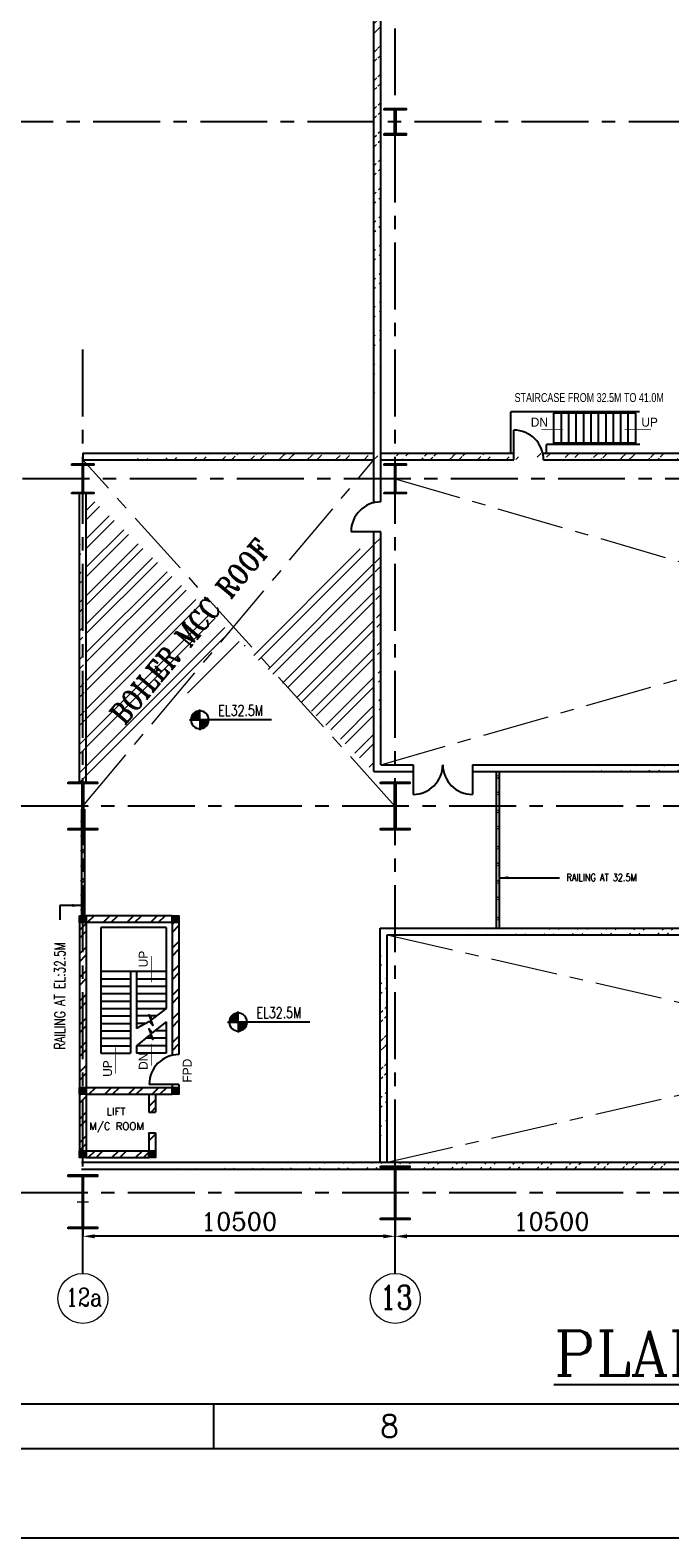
# Model space of a CAD drawing. Header units: inches. Extents: x 0 to 1544102, y -287698 to 23144100.
# Tile 5 of 54: x 149824 to 171330, y -287698 to -237023. Entities that reach past the tile are written whole.
import ezdxf
from ezdxf.enums import TextEntityAlignment as Align

# ---------------------------------------------------------------- set-up
doc = ezdxf.new("R2010")
doc.units = ezdxf.units.IN
doc.header["$LTSCALE"] = 1800
doc.header["$MEASUREMENT"] = 0
doc.linetypes.add('CENTER', pattern=[2, 1.25, -0.25, 0.25, -0.25])
doc.layers.get('0').update_dxf_attribs({"color": 253, "lineweight": 9})
doc.layers.add('CEN', color=2, linetype='CENTER', lineweight=15)
for name, color, linetype in [('COL', 1, 'Continuous'), ('DIM', 4, 'Continuous'), ('FORMAT', 9, 'Continuous'), ('GRID', 251, 'CENTER'), ('STAIR', 2, 'Continuous'), ('STEEL', 231, 'Continuous'), ('TEXT', 3, 'Continuous'), ('WALL', 6, 'Continuous')]:
    doc.layers.add(name, color=color, linetype=linetype)
doc.styles.add('HTX11', font='O8111901')
doc.styles.add('ROMANC', font='ROMANC.SHX')
doc.styles.add('ROMANS', font='romans.shx')
doc.styles.add('ROMANT', font='romant')
doc.linetypes.add('FENCELINE1', pattern='A,0.25,-0.1,[133,ltypeshp.shx,S=0.1,R=0,X=-0.1,Y=0],-0.1,1', length=1.45)
doc.dimstyles.new('K2', dxfattribs={"dimtxt": 600, "dimasz": 400, "dimexe": 200, "dimexo": 200, "dimgap": 200, "dimtad": 1, "dimdec": 0, "dimzin": 0, "dimdsep": 46, "dimtxsty": 'ROMANC', "dimcen": 0.09, "dimclrd": 256, "dimclrt": 4, "dimadec": 0, "dimazin": 0, "dimtfac": 1, "dimtdec": 0, "dimtofl": 0, "dimtmove": 1, "dimatfit": 3, "dimfxl": 0.18, "dimtolj": 1, "dimtzin": 0, "dimarcsym": 0})
doc.dimstyles.new('USER175', dxfattribs={"dimscale": 175, "dimtxt": 2, "dimasz": 1.75, "dimexe": 0, "dimexo": 0, "dimgap": 0.5, "dimtad": 1, "dimdec": 0, "dimzin": 0, "dimdsep": 46, "dimtxsty": 'ROMANS', "dimcen": 0, "dimclrd": 4, "dimclre": 4, "dimclrt": 4, "dimadec": 0, "dimazin": 0, "dimtfac": 0.09, "dimtdec": 0, "dimtix": 1, "dimtofl": 0, "dimtmove": 0, "dimatfit": 3, "dimfxl": 1, "dimtolj": 1, "dimtzin": 0, "dimarcsym": 0})
pattern_1 = [(45, (-320647.8, -240592.44), (-477.2971, 477.2971), []), (45, (-320329.6, -240592.44), (-477.2971, 477.2971), [])]
pattern_2 = [(45, (-320647.8, -241592.44), (-477.2971, 477.2971), []), (45, (-320329.6, -241592.44), (-477.2971, 477.2971), [])]
pattern_3 = [(225, (151245.967, -277906.247), (22.09709, -22.09709), [])]
pattern_4 = [(45, (148349.2, -272789.85), (-397.75, 397.75), []), (45, (148614.34, -272789.85), (-397.75, 397.75), [])]
pattern_5 = [(225, (148130.967, -277906.247), (22.09709, -22.09709), [])]
pattern_6 = [(45, (-240826.06, -362048.9), (-397.7476, 397.7476), []), (45, (-240560.9, -362048.9), (-397.7476, 397.7476), [])]

# ---------------------------------------------------------------- blocks, each defined once
blk = doc.blocks.new('SHEET_A0')
at = {"layer": 'FORMAT'}
for p, q in [((24, 18), (1076, 18)), ((624, 12), (624, 18)), ((12, 12), (1177, 12))]:
    blk.add_line(p, q, dxfattribs=at)
blk.add_lwpolyline([(1189, 841), (0, 841), (0, 0), (1189, 0)], close=True, dxfattribs=at)
at = {"layer": 'FORMAT', "style": 'ROMANS'}
blk.add_text('8', height=3, dxfattribs=at).set_placement((646.34, 13.53))
at = {"layer": 'FORMAT', "color": 3, "flags": 13}
for tag, height, rotation, style, p in [('DRGNO', 3.5, 180, 'ROMANT', (99.42, 824.44)), ('FILE_PATH', 2, 90, 'ROMANS', (18.35, 51.64))]:
    blk.add_attdef(tag, text='', height=height, rotation=rotation, dxfattribs=dict(at, style=style)).set_placement(p, align=Align.MIDDLE_LEFT)
for tag, height, style, p in [('DRN', 2, 'ROMANS', (1122.62, 62.51)), ('DESIGN', 2, 'ROMANS', (1122.62, 58.59)), ('CHD', 2, 'ROMANS', (1122.62, 54.43)), ('APPD', 2, 'ROMANS', (1122.62, 50.27)), ('SCALE', 2, 'ROMANS', (1088.44, 28.38)), ('DRGNO', 3.5, 'ROMANT', (1105.05, 23))]:
    blk.add_attdef(tag, text='', height=height, dxfattribs=dict(at, style=style)).set_placement(p, align=Align.MIDDLE_LEFT)
at = {"layer": 'FORMAT', "color": 3, "style": 'ROMANS', "width": 0.8, "flags": 13}
for p in [(1162.9, 62.51), (1162.9, 58.35), (1162.9, 54.19), (1162.9, 50.16)]:
    blk.add_attdef('DATE', text='', height=2, dxfattribs=at).set_placement(p, align=Align.MIDDLE_LEFT)
at = {"layer": 'FORMAT', "color": 3, "style": 'ROMANS', "flags": 13}
for tag, p in [('1', (1119.96, 13.98)), ('REV', (1156.97, 13.98))]:
    blk.add_attdef(tag, p, '', height=2, dxfattribs=at)
blk = doc.blocks.new('*D436')
at = {"layer": 'DIM', "color": 0, "lineweight": -2, "transparency": 16777216}
for p, q in [((162096, -276971), (162096, -277563)), ((172596, -277081), (172596, -277563))]:
    blk.add_line(p, q, dxfattribs=at)
at = {"layer": 'DIM', "lineweight": -2, "transparency": 16777216}
blk.add_line((172196, -277563), (162496, -277563), dxfattribs=at)
at = {"layer": 'DIM', "transparency": 16777216}
for points in [[(162496, -277496), (162496, -277629), (162096, -277563)], [(172196, -277496), (172196, -277629), (172596, -277563)]]:
    blk.add_solid(points, dxfattribs=at)
at = {"layer": 'DIM', "color": 4, "transparency": 16777216, "insert": (167346, -277063), "char_height": 600, "attachment_point": 5, "style": 'ROMANC'}
blk.add_mtext('\\A1;10500', dxfattribs=at)
blk = doc.blocks.new('C-ROW COLUMN')
at = {"layer": 'COL'}
h = blk.add_hatch(dxfattribs=at)
h.set_pattern_fill('ANSI31', color=256, scale=200, style=0)
h.set_pattern_definition([(45, (-1315.907, -6.545), (-17.6776695, 17.6776695), [])])
h.paths.add_polyline_path([(77950, 120865), (76960, 120865), (76960, 120820), (77950, 120820)])
h.paths.add_polyline_path([(77478, 120820), (77433, 120820), (77433, 119310), (77478, 119310)])
h.paths.add_polyline_path([(77950, 119310), (76960, 119310), (76960, 119265), (77950, 119265)])
at = {"layer": 'CEN'}
for p, q in [((77455, 119265), (77455, 120865)), ((77264, 120065), (77647, 120065))]:
    blk.add_line(p, q, dxfattribs=at)
at = {"layer": 'COL'}
for points in [[(76960, 120865), (77950, 120865), (77950, 120820), (76960, 120820)], [(77433, 120820), (77478, 120820), (77478, 119310), (77433, 119310)], [(76960, 119310), (77950, 119310), (77950, 119265), (76960, 119265)]]:
    blk.add_lwpolyline(points, close=True, dxfattribs=at)
blk = doc.blocks.new('B-ROW COLUMN')
at = {"layer": 'COL'}
h = blk.add_hatch(dxfattribs=at)
h.set_pattern_fill('ANSI31', color=256, scale=200, style=0)
h.set_pattern_definition([(45, (155648.048, 63141.767), (-17.67767, 17.67767), [])])
h.paths.add_polyline_path([(171095, 85178), (172085, 85178), (172085, 85128), (171095, 85128)])
h.paths.add_polyline_path([(171574, 86878), (171606, 86878), (171606, 85178), (171574, 85178)])
h.paths.add_polyline_path([(171095, 86928), (172085, 86928), (172085, 86878), (171095, 86878)])
blk.add_line((171590, 85128), (171590, 86928))
at = {"layer": 'CEN'}
for p, q in [((171590, 85128), (171590, 86928)), ((171399, 86028), (171782, 86028))]:
    blk.add_line(p, q, dxfattribs=at)
at = {"layer": 'COL'}
for points in [[(171095, 86928), (172085, 86928), (172085, 86878), (171095, 86878)], [(171574, 86878), (171606, 86878), (171606, 85178), (171574, 85178)], [(171095, 85178), (172085, 85178), (172085, 85128), (171095, 85128)]]:
    blk.add_lwpolyline(points, close=True, dxfattribs=at)
blk = doc.blocks.new('D-ROW COLUMN')
at = {"layer": 'COL'}
h = blk.add_hatch(dxfattribs=at)
h.set_pattern_fill('ANSI31', color=256, scale=200, angle=180, style=0)
h.set_pattern_definition([(225, (-560004.63, -115195.517), (17.6776695, -17.6776695), [])])
h.paths.add_polyline_path([(370, 500), (0, 500), (0, 460), (14, 460), (370, 460)])
h.paths.add_polyline_path([(0, 500), (-370, 500), (-370, 460), (0, 460)])
h.paths.add_polyline_path([(14, 460), (0, 460), (0, 0), (14, 0)])
h.paths.add_polyline_path([(0, 460), (-14, 460), (-14, 0), (0, 0)])
h.paths.add_polyline_path([(14, 0), (0, 0), (0, -460), (14, -460)])
h.paths.add_polyline_path([(0, 0), (-14, 0), (-14, -460), (0, -460)])
h.paths.add_polyline_path([(370, -460), (0, -460), (0, -500), (370, -500)])
h.paths.add_polyline_path([(0, -460), (-14, -460), (-370, -460), (-370, -500), (0, -500)])
at = {"layer": 'CEN'}
for p, q in [((192, 0), (-192, 0)), ((0, 500), (0, -500))]:
    blk.add_line(p, q, dxfattribs=at)
at = {"layer": 'COL'}
for points in [[(-370, 500), (370, 500), (370, 460), (-370, 460)], [(-14, 460), (14, 460), (14, -460), (-14, -460)], [(-370, -460), (370, -460), (370, -500), (-370, -500)]]:
    blk.add_lwpolyline(points, close=True, dxfattribs=at)
blk = doc.blocks.new('*D455')
at = {"layer": 'DIM', "color": 0, "lineweight": -2, "transparency": 16777216}
for p, q in [((162096, -277081), (162096, -277563)), ((151596, -277261), (151596, -277563))]:
    blk.add_line(p, q, dxfattribs=at)
at = {"layer": 'DIM', "lineweight": -2, "transparency": 16777216}
blk.add_line((161696, -277563), (151996, -277563), dxfattribs=at)
at = {"layer": 'DIM', "transparency": 16777216}
for points in [[(151996, -277496), (151996, -277629), (151596, -277563)], [(161696, -277496), (161696, -277629), (162096, -277563)]]:
    blk.add_solid(points, dxfattribs=at)
at = {"layer": 'DIM', "color": 4, "transparency": 16777216, "insert": (156846, -277063), "char_height": 600, "attachment_point": 5, "style": 'ROMANC'}
blk.add_mtext('\\A1;10500', dxfattribs=at)
blk = doc.blocks.new('F-ROW COLUMN')
at = {"layer": 'COL'}
h = blk.add_hatch(dxfattribs=at)
h.set_pattern_fill('ANSI31', color=256, scale=200, angle=180, style=0)
h.set_pattern_definition([(225, (-557328.912, -127499.994), (17.6776695, -17.6776695), [])])
h.paths.add_polyline_path([(370, 450), (0, 450), (0, 400), (22.5, 400), (370, 400)])
h.paths.add_polyline_path([(0, 450), (-370, 450), (-370, 400), (0, 400)])
h.paths.add_polyline_path([(0, 400), (-22.5, 400), (-22.5, 0), (0, 0)])
h.paths.add_polyline_path([(22.5, 400), (0, 400), (0, 0), (22.5, 0)])
h.paths.add_polyline_path([(0, 0), (-22.5, 0), (-22.5, -400), (0, -400)])
h.paths.add_polyline_path([(22.5, 0), (0, 0), (0, -400), (22.5, -400)])
h.paths.add_polyline_path([(0, -400), (-22.5, -400), (-370, -400), (-370, -450), (0, -450)])
h.paths.add_polyline_path([(370, -400), (0, -400), (0, -450), (370, -450)])
at = {"layer": 'CEN'}
for p, q in [((191.6, 0), (-191.6, 0)), ((0, -450), (0, 450))]:
    blk.add_line(p, q, dxfattribs=at)
at = {"layer": 'COL'}
for points in [[(-370, 450), (370, 450), (370, 400), (-370, 400)], [(-22.5, 400), (22.5, 400), (22.5, -400), (-22.5, -400)], [(-370, -400), (370, -400), (370, -450), (-370, -450)]]:
    blk.add_lwpolyline(points, close=True, dxfattribs=at)

msp = doc.modelspace()

# ---------------------------------------------------------------- hatches: boundary and pattern name
h = msp.add_hatch()
h.set_pattern_fill('ANSI32', color=256, scale=1800, style=0)
h.set_pattern_definition(pattern_1)
edge = h.paths.add_edge_path()
edge.add_line((161380.97, -252907.78), (161380.97, -219236.25))
edge.add_line((161610.97, -252880.97), (161610.97, -219466.25))
h = msp.add_hatch()
h.set_pattern_fill('ANSI32', color=256, scale=1800, style=0)
h.set_pattern_definition(pattern_1)
edge = h.paths.add_edge_path()
edge.add_line((167057.15, -251236.25), (177287.36, -251236.25))
edge.add_line((167083.96, -251466.25), (177287.36, -251466.25))
edge.add_line((151595.97, -251236.25), (161380.97, -251236.25))
edge.add_line((151595.97, -251466.25), (161380.97, -251466.25))
edge.add_line((161610.97, -251236.25), (166083.96, -251236.25))
edge.add_line((161610.97, -251466.25), (166083.96, -251466.25))
h = msp.add_hatch()
h.set_pattern_fill('ANSI32', color=256, scale=1800, style=0)
h.set_pattern_definition(pattern_1)
edge = h.paths.add_edge_path()
edge.add_line((151480.97, -262346.25), (151480.97, -252601.25))
edge.add_line((151710.97, -262346.25), (151710.97, -252601.25))
edge.add_line((161380.97, -261941.25), (161380.97, -253880.97))
edge.add_line((161610.97, -261711.25), (161610.97, -253880.97))
h = msp.add_hatch()
h.set_pattern_fill('ANSI32', color=256, scale=1800, style=0)
h.set_pattern_definition(pattern_1)
edge = h.paths.add_edge_path()
edge.add_line((164695.97, -261711.25), (198559.98, -261711.25))
edge.add_line((164695.97, -261941.25), (198559.98, -261941.25))
h = msp.add_hatch()
h.set_pattern_fill('ANSI32', color=256, scale=1800, style=0)
h.set_pattern_definition(pattern_2)
edge = h.paths.add_edge_path()
edge.add_line((161595.97, -267201.25), (195210.97, -267201.25))
edge.add_line((161825.97, -267431.25), (194980.97, -267431.25))
h = msp.add_hatch()
h.set_pattern_fill('ANSI32', color=256, scale=1800, style=0)
h.set_pattern_definition(pattern_2)
edge = h.paths.add_edge_path()
edge.add_line((161825.97, -275071.25), (161825.97, -267431.25))
edge.add_line((161595.97, -275071.25), (161595.97, -267201.25))
h = msp.add_hatch()
h.set_pattern_fill('ANSI32', color=256, scale=1800, style=0)
h.set_pattern_definition(pattern_2)
edge = h.paths.add_edge_path()
edge.add_line((151545.97, -275071.25), (198559.98, -275071.25))
edge.add_line((151545.97, -275301.25), (198559.98, -275301.25))
at = {"layer": 'COL'}
h = msp.add_hatch(dxfattribs=at)
h.set_pattern_fill('ANSI31', color=1, scale=250, angle=180, style=0)
h.set_pattern_definition([(225, (148130.967, -272136.247), (22.09709, -22.09709), [])])
h.paths.add_polyline_path([(151710.97, -267016.25), (151710.97, -266786.25), (151480.97, -266786.25), (151480.97, -267016.25)])
h = msp.add_hatch(dxfattribs=at)
h.set_pattern_fill('ANSI31', color=1, scale=250, angle=180, style=0)
h.set_pattern_definition([(225, (148130.967, -272136.247), (22.09709, -22.09709), [])])
h.paths.add_polyline_path([(151710.97, -267016.25), (151710.97, -266786.25), (151480.97, -266786.25), (151480.97, -267016.25)])
h = msp.add_hatch(dxfattribs=at)
h.set_pattern_fill('ANSI31', color=1, scale=250, angle=180, style=0)
h.set_pattern_definition([(225, (151245.967, -272136.247), (22.09709, -22.09709), [])])
h.paths.add_polyline_path([(154825.97, -267016.25), (154825.97, -266786.25), (154595.97, -266786.25), (154595.97, -267016.25)])
h = msp.add_hatch(dxfattribs=at)
h.set_pattern_fill('ANSI31', color=1, scale=250, angle=180, style=0)
h.set_pattern_definition([(225, (151245.967, -272136.247), (22.09709, -22.09709), [])])
h.paths.add_polyline_path([(154825.97, -267016.25), (154825.97, -266786.25), (154595.97, -266786.25), (154595.97, -267016.25)])
h = msp.add_hatch(dxfattribs=at)
h.set_pattern_fill('ANSI31', color=1, scale=250, angle=180, style=0)
h.set_pattern_definition(pattern_5)
h.paths.add_polyline_path([(151710.97, -272786.25), (151710.97, -272556.25), (151480.97, -272556.25), (151480.97, -272786.25)])
h = msp.add_hatch(dxfattribs=at)
h.set_pattern_fill('ANSI31', color=1, scale=250, angle=180, style=0)
h.set_pattern_definition(pattern_5)
h.paths.add_polyline_path([(151710.97, -272786.25), (151710.97, -272556.25), (151480.97, -272556.25), (151480.97, -272786.25)])
h = msp.add_hatch(dxfattribs=at)
h.set_pattern_fill('ANSI31', color=1, scale=250, angle=180, style=0)
h.set_pattern_definition(pattern_3)
h.paths.add_polyline_path([(154825.97, -272786.25), (154825.97, -272556.25), (154595.97, -272556.25), (154595.97, -272786.25)])
h = msp.add_hatch(dxfattribs=at)
h.set_pattern_fill('ANSI31', color=1, scale=250, angle=180, style=0)
h.set_pattern_definition(pattern_3)
h.paths.add_polyline_path([(154825.97, -272786.25), (154825.97, -272556.25), (154595.97, -272556.25), (154595.97, -272786.25)])
h = msp.add_hatch(dxfattribs=at)
h.set_pattern_fill('ANSI31', color=1, scale=250, angle=180, style=0)
h.set_pattern_definition([(225, (148130.967, -280036.247), (22.09709, -22.09709), [])])
h.paths.add_polyline_path([(151710.97, -274916.25), (151710.97, -274686.25), (151480.97, -274686.25), (151480.97, -274916.25)])
h = msp.add_hatch(dxfattribs=at)
h.set_pattern_fill('ANSI31', color=1, scale=250, angle=180, style=0)
h.set_pattern_definition([(225, (150460.967, -280036.247), (22.09709, -22.09709), [])])
h.paths.add_polyline_path([(154040.97, -274916.25), (154040.97, -274686.25), (153810.97, -274686.25), (153810.97, -274916.25)])
at = {"layer": 'WALL', "linetype": 'Continuous'}
h = msp.add_hatch(dxfattribs=at)
h.set_pattern_fill('ANSI32', color=9, scale=1500, angle=360, style=0)
h.set_pattern_definition([(45, (-364156.06, -362093.9), (-397.74756, 397.74756), []), (45, (-363890.9, -362093.9), (-397.74756, 397.74756), [])])
h.paths.add_polyline_path([(151480.97, -272556.25), (151710.97, -272556.25), (151710.97, -267016.25), (151480.97, -267016.25)])
h = msp.add_hatch(dxfattribs=at)
h.set_pattern_fill('ANSI32', color=9, scale=1500, angle=360, style=0)
h.set_pattern_definition([(45, (-239556.06, -362128.9), (-397.7476, 397.7476), []), (45, (-239290.9, -362128.9), (-397.7476, 397.7476), [])])
h.paths.add_polyline_path([(154595.97, -266786.25), (151710.97, -266786.25), (151710.97, -267016.25), (154595.97, -267016.25)])
h = msp.add_hatch(dxfattribs=at)
h.set_pattern_fill('ANSI32', color=9, scale=1500, angle=360, style=0)
h.set_pattern_definition([(45, (147864.2, -273019.85), (-397.748, 397.748), []), (45, (148129.34, -273019.85), (-397.748, 397.748), [])])
edge = h.paths.add_edge_path()
edge.add_arc((154825.98, -272686.26), 1141.75, 90.000446, 101.621923, ccw=False)
edge.add_line((154825.97, -271544.51), (154825.97, -267016.25))
edge.add_line((154825.97, -267016.25), (154595.97, -267016.25))
edge.add_line((154595.97, -267016.25), (154595.97, -271567.91))
h = msp.add_hatch(dxfattribs=at)
h.set_pattern_fill('ANSI32', color=9, scale=1500, angle=360, style=0)
h.set_pattern_definition(pattern_4)
h.paths.add_polyline_path([(154595.97, -272556.25), (151710.97, -272556.25), (151710.97, -272786.25), (154595.97, -272786.25)])
h = msp.add_hatch(dxfattribs=at)
h.set_pattern_fill('ANSI32', color=9, scale=1500, angle=360, style=0)
h.set_pattern_definition(pattern_4)
h.paths.add_polyline_path([(154595.97, -272556.25), (151710.97, -272556.25), (151710.97, -272786.25), (154595.97, -272786.25)])
h = msp.add_hatch(dxfattribs=at)
h.set_pattern_fill('ANSI32', color=9, scale=1500, angle=360, style=0)
h.set_pattern_definition(pattern_6)
h.paths.add_polyline_path([(151710.97, -272786.25), (151480.97, -272786.25), (151480.97, -274786.25), (151710.97, -274786.25)])
h = msp.add_hatch(dxfattribs=at)
h.set_pattern_fill('ANSI32', color=9, scale=1500, angle=360, style=0)
h.set_pattern_definition([(45, (137367.2, -366013.9), (-397.7476, 397.7476), []), (45, (137632.4, -366013.9), (-397.7476, 397.7476), [])])
h.paths.add_polyline_path([(154040.97, -272786.25), (153810.97, -272786.25), (153810.97, -273386.25), (154040.97, -273386.25)])
h = msp.add_hatch(dxfattribs=at)
h.set_pattern_fill('ANSI32', color=9, scale=1500, angle=360, style=0)
h.set_pattern_definition([(45, (137367.2, -365313.9), (-397.7476, 397.7476), []), (45, (137632.4, -365313.9), (-397.7476, 397.7476), [])])
h.paths.add_polyline_path([(154040.97, -274086.25), (153810.97, -274086.25), (153810.97, -274686.25), (154040.97, -274686.25)])
h = msp.add_hatch(dxfattribs=at)
h.set_pattern_fill('ANSI32', color=9, scale=1500, angle=360, style=0)
h.set_pattern_definition(pattern_6)
h.paths.add_polyline_path([(153910.97, -274916.25), (153910.97, -274686.25), (151710.97, -274686.25), (151710.97, -274916.25)])

# ---------------------------------------------------------------- linework, layer by layer
for centre, radius in [((165539.51, -262122.19), 50), ((165539.51, -262679.3), 50), ((165539.51, -263275.85), 50), ((165539.51, -263824.28), 50), ((165539.51, -264505.5), 50), ((165539.51, -265062.61), 50), ((165539.51, -265659.16), 50), ((165539.51, -266207.6), 50), ((165539.51, -266888.82), 50), ((151595.97, -279652.22), 840.34), ((151595.97, -279652.22), 840.34), ((162095.97, -279652.22), 840.34), ((162095.97, -279652.22), 840.34)]:
    msp.add_circle(centre, radius)
at = {"layer": 'CEN'}
for p, q in [((151595.97, -263101.25), (161380.97, -251466.25)), ((162095.97, -263112.29), (151595.97, -251466.25)), ((161610.97, -261711.25), (195095.97, -252101.25)), ((162095.97, -252101.25), (195095.97, -261711.25)), ((161825.97, -275071.25), (194980.97, -267431.25)), ((161825.97, -267431.25), (194980.97, -275071.25))]:
    msp.add_line(p, q, dxfattribs=at)
at = {"layer": 'COL'}
for points in [[(151480.97, -266786.25), (151710.97, -266786.25), (151710.97, -267016.25), (151480.97, -267016.25)], [(151480.97, -266786.25), (151710.97, -266786.25), (151710.97, -267016.25), (151480.97, -267016.25)], [(154595.97, -266786.25), (154825.97, -266786.25), (154825.97, -267016.25), (154595.97, -267016.25)], [(154595.97, -266786.25), (154825.97, -266786.25), (154825.97, -267016.25), (154595.97, -267016.25)], [(151480.97, -272556.25), (151710.97, -272556.25), (151710.97, -272786.25), (151480.97, -272786.25)], [(151480.97, -272556.25), (151710.97, -272556.25), (151710.97, -272786.25), (151480.97, -272786.25)], [(154595.97, -272556.25), (154825.97, -272556.25), (154825.97, -272786.25), (154595.97, -272786.25)], [(154595.97, -272556.25), (154825.97, -272556.25), (154825.97, -272786.25), (154595.97, -272786.25)], [(151480.97, -274686.25), (151710.97, -274686.25), (151710.97, -274916.25), (151480.97, -274916.25)], [(153810.97, -274686.25), (154040.97, -274686.25), (154040.97, -274916.25), (153810.97, -274916.25)]]:
    msp.add_lwpolyline(points, close=True, dxfattribs=at)
at = {"layer": 'GRID'}
for p, q in [((162095.97, -278811.88), (162095.97, -216849.27)), ((186595.97, -240101.25), (146295.97, -240101.25)), ((151595.97, -278811.88), (151595.97, -247677.45)), ((198621.33, -252101.25), (146295.97, -252101.25)), ((198559.98, -263101.25), (146295.97, -263101.25)), ((198559.98, -276101.25), (146295.97, -276101.25))]:
    msp.add_line(p, q, dxfattribs=at)
at = {"layer": 'STAIR', "linetype": 'Continuous'}
for p, q in [((167433.96, -250901.25), (167433.96, -249901.25)), ((170183.96, -249901.25), (167433.96, -249901.25)), ((167683.96, -250901.25), (167683.96, -249901.25)), ((167933.96, -250901.25), (167933.96, -249901.25)), ((168183.96, -250901.25), (168183.96, -249901.25)), ((168433.96, -250901.25), (168433.96, -249901.25)), ((168683.96, -250901.25), (168683.96, -249901.25)), ((168933.96, -250901.25), (168933.96, -249901.25)), ((169183.96, -250901.25), (169183.96, -249901.25)), ((169433.96, -250901.25), (169433.96, -249901.25)), ((169683.96, -250901.25), (169683.96, -249901.25)), ((169933.96, -250901.25), (169933.96, -249901.25)), ((170183.96, -250901.25), (170183.96, -249901.25)), ((170183.96, -250901.25), (167433.96, -250901.25)), ((152195.97, -267186.25), (152195.97, -271406.25)), ((154395.97, -267186.25), (152195.97, -267186.25)), ((154395.97, -267186.25), (154395.97, -269906.25)), ((152195.95, -268656.25), (153195.97, -268656.25)), ((152195.95, -268906.25), (153195.97, -268906.25)), ((153195.97, -268656.25), (153195.97, -271406.25)), ((153195.97, -268656.25), (153395.97, -268656.25)), ((153395.97, -268656.25), (154395.97, -268656.25)), ((153395.97, -268656.25), (153395.97, -270580.4)), ((153395.97, -268906.25), (154395.97, -268906.25)), ((152195.95, -269156.25), (153195.97, -269156.25)), ((152195.95, -269406.25), (153195.97, -269406.25)), ((153395.97, -269156.25), (154395.97, -269156.25)), ((153395.97, -269406.25), (154395.97, -269406.25)), ((152195.95, -269656.25), (153195.97, -269656.25)), ((152195.95, -269906.25), (153195.97, -269906.25)), ((153395.97, -269656.25), (154395.97, -269656.25)), ((153395.97, -269906.25), (154395.97, -269906.25)), ((152195.95, -270156.25), (153195.97, -270156.25)), ((152195.95, -270406.25), (153195.97, -270406.25)), ((154067.82, -270156.25), (153395.97, -270156.25)), ((153709.77, -270406.25), (153395.97, -270406.25)), ((154395.97, -270406.25), (154335.24, -270406.25)), ((154395.97, -270358.33), (154395.97, -271406.25)), ((152195.95, -270656.25), (153195.97, -270656.25)), ((152195.95, -270906.25), (153195.97, -270906.25)), ((154395.97, -270906.25), (153704.91, -270906.25)), ((154395.97, -270656.25), (154018.46, -270656.25)), ((152195.95, -271156.25), (153195.97, -271156.25)), ((152195.95, -271406.25), (153195.97, -271406.25)), ((154395.97, -271156.25), (153395.97, -271156.25)), ((153395.97, -271156.25), (153395.97, -271406.25)), ((154395.97, -271406.25), (153395.97, -271406.25))]:
    msp.add_line(p, q, dxfattribs=at)
at = {"layer": 'STAIR', "linetype": 'Continuous', "flags": 128}
for points in [[(167763.6, -250447.89, 0, 150, 0), (167408.91, -250447.89, 25, 25, 0), (167012.03, -250447.89, 25, 25, 0)], [(169785.94, -250447.89, 0, 150, 0), (170140.64, -250447.89, 25, 25, 0), (170699.28, -250447.89, 25, 25, 0)], [(153895.97, -269054.26, 0, 150, 0), (153895.97, -268699.57, 25, 25, 0), (153895.97, -268140.93, 25, 25, 0)], [(152695.96, -271182.65, 0, 150, 0), (152695.96, -271537.34, 25, 25, 0), (152695.96, -272095.98, 25, 25, 0)], [(153895.97, -271076.61, 0, 150, 0), (153895.97, -271431.3, 25, 25, 0), (153895.97, -271828.18, 25, 25, 0)]]:
    msp.add_lwpolyline(points, format="xyseb", dxfattribs=at)
for points in [[(154395.97, -269906.25), (153928.2, -270262.62), (153817.51, -270122.36), (153943.22, -270478.38), (153832.53, -270338.12), (153395.97, -270580.4)], [(154395.97, -270358.33), (153928.2, -270727.48), (153817.51, -270587.22), (153943.22, -270943.24), (153832.53, -270802.98), (153395.97, -271156.25)]]:
    msp.add_lwpolyline(points, dxfattribs=at)
at = {"layer": 'STEEL', "linetype": 'FENCELINE1', "ltscale": 0.25}
for p, q in [((170308.93, -249851.25), (165983.96, -249851.25)), ((165983.96, -251236.25), (165983.96, -249851.25)), ((170318.43, -250951.25), (167183.96, -250951.25)), ((167183.96, -251236.25), (167183.96, -250951.25))]:
    msp.add_line(p, q, dxfattribs=at)
at = {"layer": 'STEEL'}
for p, q in [((151545.97, -263201.25), (151545.97, -266786.25)), ((151645.97, -263201.25), (151645.97, -266786.25))]:
    msp.add_line(p, q, dxfattribs=at)
for centre in [(151595.97, -263623.72), (151595.97, -264111.2), (151595.97, -264611.2), (151595.97, -265111.2), (151595.97, -265598.69), (151595.97, -266098.69), (151595.97, -266598.69)]:
    msp.add_circle(centre, 50, dxfattribs=at)
at = {"layer": 'TEXT', "flags": 128}
for points in [[(155531.02, -259904.17, 0.414246), (155231.02, -260204.17)], [(155831.02, -260204.17, 0.414258), (155531.02, -259904.17)], [(155231.02, -260204.17, 0.414221), (155531.02, -260504.17)], [(155531.02, -260504.17, 0.414246), (155831.02, -260204.17)], [(156816.14, -270062.76, 0.414246), (156516.14, -270362.76)], [(157116.14, -270362.76, 0.414258), (156816.14, -270062.76)], [(156516.14, -270362.76, 0.414221), (156816.14, -270662.76)], [(156816.14, -270662.76, 0.414246), (157116.14, -270362.76)]]:
    msp.add_lwpolyline(points, format="xyb", dxfattribs=at)
for points in [[(155354.98, -259961.17), (155531.02, -259961.17)], [(155406.46, -259931.17), (155531.02, -259931.17)], [(155531.02, -260204.17), (155531.02, -259851.85)], [(155177.14, -260204.17), (155531.02, -260204.17)], [(155231.02, -260201.17), (155531.02, -260201.17)], [(155232.82, -260171.17), (155531.02, -260171.17)], [(155237.74, -260141.17), (155531.02, -260141.17)], [(155245.78, -260111.17), (155531.02, -260111.17)], [(155257.42, -260081.17), (155531.02, -260081.17)], [(155272.9, -260051.17), (155531.02, -260051.17)], [(155293.3, -260021.17), (155531.02, -260021.17)], [(155319.7, -259991.17), (155531.02, -259991.17)], [(157938.25, -260204.17), (155531.02, -260204.17)], [(155531.02, -260204.17), (155531.02, -260552.53)], [(155831.02, -260207.05), (155531.02, -260207.05)], [(155829.22, -260237.05), (155531.02, -260237.05)], [(155824.42, -260267.05), (155531.02, -260267.05)], [(155816.26, -260297.05), (155531.02, -260297.05)], [(155804.74, -260327.05), (155531.02, -260327.05)], [(155789.14, -260357.05), (155531.02, -260357.05)], [(155768.86, -260387.05), (155531.02, -260387.05)], [(155742.34, -260417.05), (155531.02, -260417.05)], [(155707.06, -260447.05), (155531.02, -260447.05)], [(155655.58, -260477.05), (155531.02, -260477.05)], [(156691.58, -270089.76), (156816.14, -270089.76)], [(156816.14, -270362.76), (156816.14, -270010.44)], [(156462.26, -270362.76), (156816.14, -270362.76)], [(156516.14, -270359.76), (156816.14, -270359.76)], [(156517.94, -270329.76), (156816.14, -270329.76)], [(156522.86, -270299.76), (156816.14, -270299.76)], [(156530.9, -270269.76), (156816.14, -270269.76)], [(156542.54, -270239.76), (156816.14, -270239.76)], [(156558.02, -270209.76), (156816.14, -270209.76)], [(156578.42, -270179.76), (156816.14, -270179.76)], [(156604.82, -270149.76), (156816.14, -270149.76)], [(156640.1, -270119.76), (156816.14, -270119.76)], [(159223.36, -270362.76), (156816.14, -270362.76)], [(156816.14, -270362.76), (156816.14, -270711.12)], [(157116.14, -270365.64), (156816.14, -270365.64)], [(157114.34, -270395.64), (156816.14, -270395.64)], [(157109.54, -270425.64), (156816.14, -270425.64)], [(157101.38, -270455.64), (156816.14, -270455.64)], [(157089.86, -270485.64), (156816.14, -270485.64)], [(157074.26, -270515.64), (156816.14, -270515.64)], [(157053.98, -270545.64), (156816.14, -270545.64)], [(157027.46, -270575.64), (156816.14, -270575.64)], [(156992.18, -270605.64), (156816.14, -270605.64)], [(156940.7, -270635.64), (156816.14, -270635.64)]]:
    msp.add_lwpolyline(points, dxfattribs=at)
at = {"layer": 'WALL'}
for p, q in [((161380.97, -252907.78), (161380.97, -219236.25)), ((161610.97, -252880.97), (161610.97, -219466.25)), ((166083.96, -251466.25), (166083.96, -250466.25)), ((151595.97, -251236.25), (161380.97, -251236.25)), ((151595.97, -251236.25), (151595.97, -251466.25)), ((161610.97, -251236.25), (166083.96, -251236.25)), ((167057.15, -251236.25), (177287.36, -251236.25)), ((151595.97, -251466.25), (161380.97, -251466.25)), ((161610.97, -251466.25), (166083.96, -251466.25)), ((167083.96, -251466.25), (177287.36, -251466.25)), ((151480.97, -262346.25), (151480.97, -252601.25)), ((151710.97, -262346.25), (151710.97, -252601.25)), ((161610.97, -253880.97), (160610.97, -253880.97)), ((161380.97, -261941.25), (161380.97, -253880.97)), ((161610.97, -261711.25), (161610.97, -253880.97)), ((161380.97, -261941.25), (162695.97, -261941.25)), ((161610.97, -261711.25), (162695.97, -261711.25)), ((162695.97, -261711.25), (162695.97, -262711.25)), ((164695.97, -261711.25), (198559.98, -261711.25)), ((164695.97, -261711.25), (164695.97, -262711.25)), ((164695.97, -261941.25), (198559.98, -261941.25)), ((165489.51, -261941.25), (165489.51, -267201.25)), ((165589.51, -261941.25), (165589.51, -267201.25)), ((151480.97, -266786.25), (151480.97, -274686.25)), ((151710.97, -266786.25), (151710.97, -274916.25)), ((154595.97, -266786.25), (151710.97, -266786.25)), ((154595.97, -267016.25), (151710.97, -267016.25)), ((154595.97, -267016.25), (154595.97, -271483.06)), ((154825.97, -267016.25), (154825.97, -271456.25)), ((161595.97, -267201.25), (195210.97, -267201.25)), ((161595.97, -275071.25), (161595.97, -267201.25)), ((161825.97, -267431.25), (194980.97, -267431.25)), ((161825.97, -275071.25), (161825.97, -267431.25)), ((154595.97, -272456.25), (154595.97, -272556.25)), ((154595.97, -272456.25), (154595.97, -272556.25)), ((154825.97, -272456.25), (154825.97, -272556.25)), ((154825.97, -272456.25), (154825.97, -272556.25)), ((153810.97, -272786.25), (153810.97, -273386.25)), ((154040.97, -272786.25), (154040.97, -273386.25)), ((153810.97, -273386.25), (154040.97, -273386.25)), ((153810.97, -274086.25), (153810.97, -274686.25)), ((153810.97, -274086.25), (154040.97, -274086.25)), ((154040.97, -274086.25), (154040.97, -274686.25)), ((151545.97, -275071.25), (198559.98, -275071.25)), ((151545.97, -275301.25), (198559.98, -275301.25))]:
    msp.add_line(p, q, dxfattribs=at)
at = {"layer": 'WALL', "flags": 128}
for points in [[(151710.97, -272556.25), (154595.97, -272556.25)], [(151710.97, -272556.25), (154595.97, -272556.25)], [(154825.97, -272456.25), (153825.97, -272456.25)], [(151710.97, -272786.25), (154595.97, -272786.25)], [(151710.97, -272786.25), (154595.97, -272786.25)], [(151710.97, -274686.25), (153810.97, -274686.25)], [(151710.97, -274916.25), (153810.97, -274916.25)]]:
    msp.add_lwpolyline(points, dxfattribs=at)
at = {"layer": 'WALL'}
for centre, start, end in [((166083.96, -251466.25), 0, 90), ((161610.97, -253880.97), 90, 180), ((162695.97, -261711.25), 270, 0), ((164695.97, -261711.25), 180, 270), ((154825.97, -272456.25), 90, 180)]:
    msp.add_arc(centre, 1000, start, end, dxfattribs=at)

# ---------------------------------------------------------------- block references
at = {"color": 161, "linetype": 'ByBlock', "xscale": 250, "yscale": 250, "zscale": 250}
msp.add_blockref('SHEET_A0', (0, -287698.08), dxfattribs=at)
for name, p in [('F-ROW COLUMN', (162095.97, -240101.25)), ('D-ROW COLUMN', (151595.97, -252101.25)), ('D-ROW COLUMN', (162095.97, -252101.25)), ('C-ROW COLUMN', (74140.53, -383166.4)), ('C-ROW COLUMN', (84640.53, -383166.4)), ('B-ROW COLUMN', (-19994.26, -362429.42)), ('B-ROW COLUMN', (-9494.26, -362128.87))]:
    msp.add_blockref(name, p)

# ---------------------------------------------------------------- texts
at = {"layer": 'TEXT', "linetype": 'Continuous', "style": 'HTX11', "width": 0.75}
msp.add_text('STAIRCASE FROM 32.5M TO 41.0M', height=300, dxfattribs=at).set_placement((166110.08, -249521.8))
at = {"layer": 'TEXT', "linetype": 'Continuous'}
for s, height, style, p in [('DN', 300, 'HTX11', (166653.26, -250347.89)), ('UP', 300, 'HTX11', (170369.92, -250347.89)), ('LIFT', 250, 'ROMANS', (152392.03, -273490.94)), ('M/C ROOM', 250, 'ROMANS', (151807.56, -273987.73))]:
    msp.add_text(s, height=height, dxfattribs=dict(at, style=style)).set_placement(p)
at = {"layer": 'TEXT', "style": 'ROMANT', "width": 0.85}
msp.add_text('BOILER MCC ROOF', height=700, rotation=50, dxfattribs=at).set_placement((152987.03, -260414.67))
at = {"layer": 'TEXT'}
for s, height, style, width, p in [('EL32.5M', 360, 'ROMANS', 0.75, (156148.6, -260068.02)), ('RAILING AT 32.5M', 250, 'ROMANS', 0.8, (167858.14, -265625.25)), ('EL32.5M', 360, 'ROMANS', 0.75, (157433.71, -270226.61)), ('13', 800, 'ROMANC', 0.8, (161583.53, -280014.41)), ('12a', 600, 'ROMANC', 0.8, (151018.95, -279907.27))]:
    msp.add_text(s, height=height, dxfattribs=dict(at, style=style, width=width)).set_placement(p)
at = {"layer": 'TEXT', "color": 3, "style": 'ROMANS', "width": 0.75}
msp.add_text('RAILING AT EL:32.5M', height=350, rotation=90, dxfattribs=at).set_placement((150996.74, -271285.24))
at = {"layer": 'TEXT', "linetype": 'Continuous', "style": 'HTX11'}
for s, p in [('UP', (153776.69, -268521.63)), ('DN', (153776.69, -271969.41)), ('UP', (152576.68, -272201.61)), ('FPD', (155254.02, -272396.03))]:
    msp.add_text(s, height=300, rotation=90, dxfattribs=at).set_placement(p)
at = {"layer": 'TEXT', "color": 3, "style": 'ROMANC'}
msp.add_text('%%UPLAN AT EL+32.5M', height=1500, dxfattribs=at).set_placement((167431.46, -282243.22))

# ---------------------------------------------------------------- dimensions: what is measured, and where the dimension line sits
at = {"layer": 'DIM'}
for base, p1, p2, picture, middle in [((151595.97, -277562.58), (162095.97, -277080.9), (151595.97, -277260.8), '*D455', (156845.97, -277062.58)), ((162095.97, -277562.58), (172595.97, -277080.9), (162095.97, -276970.69), '*D436', (167345.97, -277062.58))]:
    dim = msp.add_linear_dim(base=base, p1=p1, p2=p2, angle=180, dimstyle='K2', override={"dimexe": 0, "dimexo": 0}, dxfattribs=at)
    dim.commit()
    dim.dimension.update_dxf_attribs({"geometry": picture, "text_midpoint": middle})

# ---------------------------------------------------------------- leaders
for points in [[(165589.51, -265510.78), (167617.49, -265510.78)], [(151545.97, -266444.29), (150818.83, -266442.83), (150818.83, -266928.95)]]:
    msp.add_leader(points, dimstyle='USER175', override={"dimgap": 0.5, "dimtad": 0})

doc.saveas('drawing.dxf')
